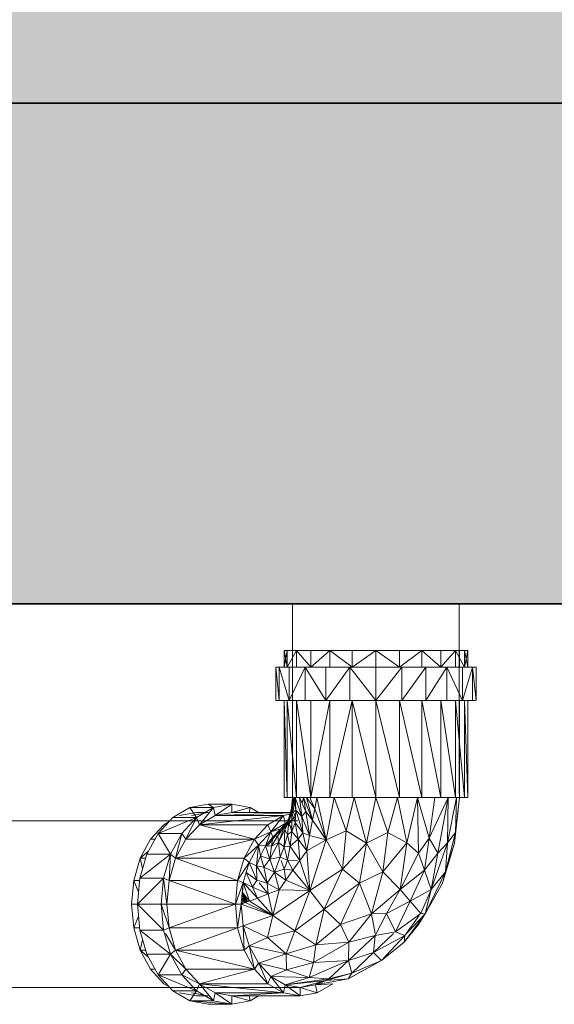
# Model space of a CAD drawing. Header units: millimetres. Extents: x 61846 to 198573, y 13020 to 52988.
# Tile 194 of 240: x 183372 to 183532, y 24020 to 24315. Entities that reach past the tile are written whole.
import ezdxf

# ---------------------------------------------------------------- set-up
doc = ezdxf.new("R2010")
doc.units = ezdxf.units.MM
doc.layers.add('A-FLOR', color=192, linetype='Continuous', lineweight=50)
doc.layers.add('P-PIPE', color=3, linetype='Continuous', lineweight=18)

# ---------------------------------------------------------------- blocks, each defined once
blk = doc.blocks.new('Pipe Types_NLRS_52_PI_UN_PP - regenwater_DNL_7857436 - Pipe Types_NLRS_52_PI_UN_PP - regenwater_DNL_7857436-613965-GZ lierenkamer 3')
at = {"layer": 'P-PIPE', "color": 7, "lineweight": 9}
for p, q in [((-45557.8, 24075), (-45726.06, 24075)), ((-45726.06, 24025), (-45557.8, 24025))]:
    blk.add_line(p, q, dxfattribs=at)
blk = doc.blocks.new('Pipe Types_NLRS_52_PI_UN_PP - regenwater_DNL_7857440 - Pipe Types_NLRS_52_PI_UN_PP - regenwater_DNL_7857440-613977-GZ lierenkamer 3')
at = {"layer": 'P-PIPE', "color": 7, "lineweight": 9}
for p, q in [((-45559.47, 24140), (-45559.47, 24083)), ((-45509.47, 24083), (-45509.47, 24140))]:
    blk.add_line(p, q, dxfattribs=at)
blk = doc.blocks.new('NLRS_50_PIF_UN_PP bocht mof-mof_gen_ISR_NLRS_52_PIF_UN_PP bocht mof-mof - regenwater_DNL_7857442 - NLRS_50_PIF_UN_PP bocht mof-mof_gen_ISR_NLRS_52_PIF_UN_PP bocht mof-mof - regenwater_DNL_7857442-613985-GZ lierenkamer 3')
at = {"layer": 'P-PIPE', "color": 7, "lineweight": 9}
for p, q in [((-45561.03, 24126), (-45561.97, 24126)), ((-45561.97, 24126), (-45561.97, 24121)), ((-45561.97, 24126), (-45561.03, 24126)), ((-45561.03, 24126), (-45561.97, 24121)), ((-45561.97, 24126), (-45561.03, 24121)), ((-45561.03, 24126), (-45558.28, 24126)), ((-45561.03, 24126), (-45561.03, 24121)), ((-45561.03, 24121), (-45558.28, 24126)), ((-45559.47, 24121), (-45559.47, 24126)), ((-45559.47, 24126), (-45558.61, 24126)), ((-45553.91, 24126), (-45558.28, 24126)), ((-45553.91, 24121), (-45558.28, 24126)), ((-45558.28, 24121), (-45558.28, 24126)), ((-45548.22, 24126), (-45553.91, 24126)), ((-45548.22, 24126), (-45553.91, 24121)), ((-45553.91, 24126), (-45553.91, 24121)), ((-45541.58, 24126), (-45548.22, 24126)), ((-45541.58, 24121), (-45548.22, 24126)), ((-45548.22, 24126), (-45548.22, 24121)), ((-45534.47, 24126), (-45541.58, 24126)), ((-45534.47, 24126), (-45541.58, 24121)), ((-45541.58, 24126), (-45541.58, 24121)), ((-45527.35, 24126), (-45534.47, 24126)), ((-45527.35, 24121), (-45534.47, 24126)), ((-45534.47, 24121), (-45534.47, 24126)), ((-45520.71, 24126), (-45527.35, 24126)), ((-45520.71, 24126), (-45527.35, 24121)), ((-45527.35, 24126), (-45527.35, 24121)), ((-45520.71, 24126), (-45515.02, 24126)), ((-45520.71, 24126), (-45520.71, 24121)), ((-45520.71, 24126), (-45515.02, 24121)), ((-45515.02, 24126), (-45510.65, 24126)), ((-45515.02, 24121), (-45515.02, 24126)), ((-45515.02, 24121), (-45510.65, 24126)), ((-45507.9, 24126), (-45510.65, 24126)), ((-45507.9, 24121), (-45510.65, 24126)), ((-45510.65, 24126), (-45510.65, 24121)), ((-45510.32, 24126), (-45509.46, 24126)), ((-45509.46, 24121), (-45509.46, 24126)), ((-45507.9, 24126), (-45506.97, 24126)), ((-45506.97, 24126), (-45507.9, 24126)), ((-45507.9, 24126), (-45506.97, 24121)), ((-45506.97, 24126), (-45507.9, 24121)), ((-45507.9, 24121), (-45507.9, 24126)), ((-45506.97, 24126), (-45506.97, 24121)), ((-45563.44, 24121), (-45564.47, 24121)), ((-45564.47, 24121), (-45563.44, 24121)), ((-45564.47, 24121), (-45564.47, 24111)), ((-45564.47, 24121), (-45563.44, 24111)), ((-45560.45, 24121), (-45563.44, 24121)), ((-45563.44, 24121), (-45560.45, 24111)), ((-45563.44, 24121), (-45563.44, 24111)), ((-45561.03, 24121), (-45561.97, 24121)), ((-45555.68, 24121), (-45560.45, 24121)), ((-45555.68, 24121), (-45560.45, 24111)), ((-45560.45, 24121), (-45560.45, 24111)), ((-45549.47, 24121), (-45555.68, 24121)), ((-45555.68, 24121), (-45549.47, 24111)), ((-45555.68, 24121), (-45555.68, 24111)), ((-45542.23, 24121), (-45549.47, 24121)), ((-45542.23, 24121), (-45549.47, 24111)), ((-45549.47, 24121), (-45549.47, 24111)), ((-45534.47, 24121), (-45542.23, 24121)), ((-45542.23, 24121), (-45534.47, 24111)), ((-45542.23, 24121), (-45542.23, 24111)), ((-45526.7, 24121), (-45534.47, 24121)), ((-45526.7, 24121), (-45534.47, 24111)), ((-45534.47, 24121), (-45534.47, 24111)), ((-45519.47, 24121), (-45526.7, 24121)), ((-45519.47, 24121), (-45526.7, 24111)), ((-45526.7, 24121), (-45526.7, 24111)), ((-45513.25, 24121), (-45519.47, 24121)), ((-45513.25, 24121), (-45519.47, 24111)), ((-45519.47, 24121), (-45519.47, 24111)), ((-45508.49, 24121), (-45513.25, 24121)), ((-45513.25, 24121), (-45508.49, 24111)), ((-45513.25, 24121), (-45513.25, 24111)), ((-45505.49, 24121), (-45508.49, 24121)), ((-45505.49, 24121), (-45508.49, 24111)), ((-45508.49, 24121), (-45508.49, 24111)), ((-45506.97, 24121), (-45507.9, 24121)), ((-45504.46, 24121), (-45505.49, 24121)), ((-45504.46, 24121), (-45505.49, 24121)), ((-45505.49, 24121), (-45504.46, 24111)), ((-45505.49, 24121), (-45505.49, 24111)), ((-45504.46, 24121), (-45504.46, 24111)), ((-45563.44, 24111), (-45564.47, 24111)), ((-45564.47, 24111), (-45563.44, 24111)), ((-45560.45, 24111), (-45563.44, 24111)), ((-45561.03, 24111), (-45561.97, 24111)), ((-45561.97, 24082), (-45561.97, 24111)), ((-45561.03, 24082), (-45561.97, 24111)), ((-45561.03, 24111), (-45561.03, 24082)), ((-45561.03, 24111), (-45558.28, 24082)), ((-45555.68, 24111), (-45560.45, 24111)), ((-45559.47, 24082), (-45559.47, 24111)), ((-45553.91, 24082), (-45558.28, 24111)), ((-45558.28, 24111), (-45558.28, 24082)), ((-45549.47, 24111), (-45555.68, 24111)), ((-45548.22, 24111), (-45553.91, 24082)), ((-45553.91, 24111), (-45553.91, 24082)), ((-45542.23, 24111), (-45549.47, 24111)), ((-45541.58, 24111), (-45548.22, 24082)), ((-45548.22, 24111), (-45548.22, 24082)), ((-45534.47, 24111), (-45542.23, 24111)), ((-45534.47, 24082), (-45541.58, 24111)), ((-45541.58, 24111), (-45541.58, 24082)), ((-45526.7, 24111), (-45534.47, 24111)), ((-45527.35, 24082), (-45534.47, 24111)), ((-45534.47, 24082), (-45534.47, 24111)), ((-45520.71, 24082), (-45527.35, 24111)), ((-45527.35, 24111), (-45527.35, 24082)), ((-45519.47, 24111), (-45526.7, 24111)), ((-45520.71, 24111), (-45520.71, 24082)), ((-45520.71, 24111), (-45515.02, 24082)), ((-45513.25, 24111), (-45519.47, 24111)), ((-45515.02, 24082), (-45515.02, 24111)), ((-45515.02, 24111), (-45510.65, 24082)), ((-45508.49, 24111), (-45513.25, 24111)), ((-45510.65, 24082), (-45510.65, 24111)), ((-45507.9, 24082), (-45510.65, 24111)), ((-45509.46, 24082), (-45509.46, 24111)), ((-45505.49, 24111), (-45508.49, 24111)), ((-45506.97, 24111), (-45507.9, 24111)), ((-45506.97, 24082), (-45507.9, 24111)), ((-45507.9, 24082), (-45507.9, 24111)), ((-45506.97, 24111), (-45506.97, 24082)), ((-45505.49, 24111), (-45504.46, 24111)), ((-45504.46, 24111), (-45505.49, 24111)), ((-45561.03, 24082), (-45561.97, 24082)), ((-45561.97, 24082), (-45561.03, 24082)), ((-45561.03, 24082), (-45558.28, 24082)), ((-45559.47, 24082), (-45559.72, 24078.66)), ((-45558.61, 24082), (-45559.72, 24078.66)), ((-45559.47, 24082), (-45559.66, 24077.37)), ((-45559.04, 24082), (-45559.66, 24077.37)), ((-45559.47, 24082), (-45559.04, 24082)), ((-45559.47, 24082), (-45558.61, 24082)), ((-45558.61, 24082), (-45559.19, 24077.87)), ((-45559.04, 24082), (-45558.61, 24082)), ((-45559.04, 24082), (-45558.43, 24078.19)), ((-45558.61, 24082), (-45556.62, 24076.27)), ((-45558.61, 24082), (-45558.43, 24078.19)), ((-45553.91, 24082), (-45558.28, 24082)), ((-45557.36, 24082), (-45556.12, 24082)), ((-45557.36, 24082), (-45555.4, 24077.75)), ((-45557.36, 24082), (-45556.62, 24076.27)), ((-45556.12, 24082), (-45556.58, 24080.31)), ((-45556.12, 24082), (-45555.4, 24077.75)), ((-45556.12, 24082), (-45553.44, 24075.16)), ((-45555.2, 24082), (-45553.44, 24075.16)), ((-45555.2, 24082), (-45552.79, 24078.58)), ((-45554.27, 24082), (-45552.79, 24078.58)), ((-45548.22, 24082), (-45553.91, 24082)), ((-45552.15, 24082), (-45552.79, 24078.58)), ((-45552.15, 24082), (-45549.3, 24069.24)), ((-45546.96, 24082), (-45549.3, 24069.24)), ((-45541.58, 24082), (-45548.22, 24082)), ((-45546.96, 24082), (-45543.36, 24072)), ((-45540.94, 24082), (-45543.36, 24072)), ((-45534.47, 24082), (-45541.58, 24082)), ((-45540.94, 24082), (-45537.29, 24068.31)), ((-45534.47, 24082), (-45537.29, 24068.31)), ((-45534.47, 24082), (-45530.88, 24071.52)), ((-45527.35, 24082), (-45534.47, 24082)), ((-45528, 24082), (-45530.88, 24071.52)), ((-45528, 24082), (-45525.2, 24068.36)), ((-45520.71, 24082), (-45527.35, 24082)), ((-45521.97, 24082), (-45525.2, 24068.36)), ((-45521.97, 24082), (-45518.5, 24069.82)), ((-45521.97, 24082), (-45521.73, 24065.25)), ((-45520.71, 24082), (-45515.02, 24082)), ((-45516.79, 24082), (-45518.5, 24069.82)), ((-45512.82, 24082), (-45518.5, 24069.82)), ((-45512.82, 24082), (-45515.91, 24065.25)), ((-45515.02, 24082), (-45510.65, 24082)), ((-45512.82, 24082), (-45512.97, 24068.36)), ((-45510.32, 24082), (-45512.97, 24068.36)), ((-45509.46, 24082), (-45510.9, 24068.31)), ((-45510.65, 24082), (-45507.9, 24082)), ((-45510.32, 24082), (-45510.59, 24071.52)), ((-45509.46, 24082), (-45510.59, 24071.52)), ((-45510.32, 24082), (-45509.46, 24082)), ((-45510.32, 24082), (-45509.46, 24082)), ((-45507.9, 24082), (-45506.97, 24082)), ((-45506.97, 24082), (-45507.9, 24082)), ((-45590.16, 24078.98), (-45595.28, 24075.98)), ((-45584.67, 24080), (-45590.16, 24078.98)), ((-45590.16, 24078.98), (-45583.09, 24078.98)), ((-45590.16, 24078.98), (-45588.21, 24075.98)), ((-45583.09, 24078.98), (-45588.21, 24075.98)), ((-45587.32, 24073.82), (-45583.09, 24078.98)), ((-45584.67, 24080), (-45577.6, 24080)), ((-45584.67, 24080), (-45583.09, 24078.98)), ((-45577.6, 24080), (-45583.09, 24078.98)), ((-45582.63, 24076.56), (-45583.09, 24078.98)), ((-45582.63, 24076.56), (-45577.6, 24080)), ((-45572.11, 24078.98), (-45577.6, 24080)), ((-45577.6, 24077.5), (-45577.6, 24080)), ((-45577.6, 24077.5), (-45572.11, 24078.98)), ((-45572.39, 24077.5), (-45572.11, 24078.98)), ((-45569.59, 24077.5), (-45572.11, 24078.98)), ((-45559.72, 24078.66), (-45560.53, 24074.67)), ((-45559.72, 24078.66), (-45560.51, 24075.79)), ((-45559.19, 24077.87), (-45559.72, 24078.66)), ((-45559.72, 24078.66), (-45559.66, 24077.37)), ((-45559.66, 24077.37), (-45558.43, 24078.19)), ((-45558.6, 24074.44), (-45558.43, 24078.19)), ((-45556.34, 24071.4), (-45558.43, 24078.19)), ((-45556.62, 24076.27), (-45558.43, 24078.19)), ((-45553.44, 24075.16), (-45552.79, 24078.58)), ((-45552.79, 24078.58), (-45549.3, 24069.24)), ((-45595.28, 24075.98), (-45599.67, 24071.21)), ((-45599.67, 24071.21), (-45588.21, 24075.98)), ((-45595.28, 24075.98), (-45588.21, 24075.98)), ((-45593.24, 24076.56), (-45588.21, 24077.5)), ((-45588.21, 24075.98), (-45592.6, 24071.21)), ((-45591.35, 24069.44), (-45588.21, 24075.98)), ((-45589.71, 24076.56), (-45584.67, 24077.5)), ((-45584.67, 24077.5), (-45588.21, 24077.5)), ((-45587.32, 24073.82), (-45588.21, 24075.98)), ((-45582.63, 24076.56), (-45587.32, 24073.82)), ((-45562.13, 24076.56), (-45587.32, 24073.82)), ((-45561.96, 24075), (-45586.25, 24075)), ((-45582.63, 24076.56), (-45577.6, 24077.5)), ((-45582.63, 24076.56), (-45559.45, 24077.41)), ((-45582.63, 24076.56), (-45562.13, 24076.56)), ((-45559.4, 24077.5), (-45577.6, 24077.5)), ((-45562.13, 24076.56), (-45566.82, 24073.82)), ((-45562.13, 24076.56), (-45565.93, 24071.65)), ((-45562.93, 24072.59), (-45558.6, 24076.16)), ((-45562.13, 24076.56), (-45559.68, 24077.02)), ((-45562.13, 24076.56), (-45561.67, 24074.15)), ((-45559.19, 24077.87), (-45561.81, 24073.34)), ((-45561.81, 24073.34), (-45558.6, 24076.16)), ((-45561.81, 24073.34), (-45560.51, 24075.79)), ((-45561.76, 24072.33), (-45560.51, 24075.79)), ((-45559.66, 24077.37), (-45560.53, 24074.67)), ((-45560.51, 24075.79), (-45560.53, 24074.67)), ((-45559.19, 24077.87), (-45560.51, 24075.79)), ((-45559.67, 24071.75), (-45559.66, 24077.37)), ((-45559.66, 24077.37), (-45558.6, 24074.44)), ((-45559.19, 24077.87), (-45558.6, 24076.16)), ((-45555.4, 24077.75), (-45556.62, 24076.27)), ((-45556.34, 24071.4), (-45556.62, 24076.27)), ((-45556.62, 24076.27), (-45554.31, 24070.58)), ((-45555.4, 24077.75), (-45553.44, 24075.16)), ((-45555.4, 24077.75), (-45554.31, 24070.58)), ((-45553.44, 24075.16), (-45554.31, 24070.58)), ((-45553.44, 24075.16), (-45549.3, 24069.24)), ((-45597.93, 24073.82), (-45601.96, 24069.44)), ((-45596.5, 24074.65), (-45597.93, 24073.82)), ((-45587.32, 24073.82), (-45591.35, 24069.44)), ((-45587.32, 24073.82), (-45566.82, 24073.82)), ((-45587.32, 24073.82), (-45570.84, 24069.44)), ((-45566.82, 24073.82), (-45570.84, 24069.44)), ((-45567.02, 24067.4), (-45561.67, 24074.15)), ((-45566.82, 24073.82), (-45565.93, 24071.65)), ((-45565.93, 24071.65), (-45561.67, 24074.15)), ((-45565.93, 24071.65), (-45561.67, 24074.15)), ((-45561.67, 24074.15), (-45565.93, 24071.65)), ((-45565.93, 24071.65), (-45561.67, 24074.15)), ((-45565.93, 24071.65), (-45562.93, 24072.59)), ((-45562.93, 24072.59), (-45565.31, 24070.03)), ((-45561.81, 24073.34), (-45563.85, 24070.47)), ((-45562.93, 24072.59), (-45563.85, 24070.47)), ((-45563.6, 24068.44), (-45561.81, 24073.34)), ((-45563.6, 24068.44), (-45561.76, 24072.33)), ((-45559.9, 24074.61), (-45562.93, 24072.59)), ((-45561.67, 24074.15), (-45562.93, 24072.59)), ((-45562.93, 24072.59), (-45561.81, 24073.34)), ((-45561.91, 24067.16), (-45561.76, 24072.33)), ((-45561.81, 24073.34), (-45561.76, 24072.33)), ((-45561.76, 24072.33), (-45560.53, 24074.67)), ((-45560.96, 24070.79), (-45561.76, 24072.33)), ((-45561.67, 24074.15), (-45559.9, 24074.61)), ((-45561.17, 24073.9), (-45559.66, 24073.17)), ((-45560.96, 24070.79), (-45560.53, 24074.67)), ((-45559.67, 24071.75), (-45560.53, 24074.67)), ((-45559.67, 24071.75), (-45558.6, 24074.44)), ((-45557.78, 24069.44), (-45558.6, 24074.44)), ((-45556.34, 24071.4), (-45558.6, 24074.44)), ((-45601.96, 24069.44), (-45605.05, 24063.75)), ((-45599.67, 24071.21), (-45603.04, 24065)), ((-45600.63, 24069.44), (-45601.96, 24069.44)), ((-45599.67, 24071.21), (-45592.6, 24071.21)), ((-45599.67, 24071.21), (-45595.97, 24065)), ((-45592.6, 24071.21), (-45595.97, 24065)), ((-45594.44, 24063.75), (-45592.6, 24071.21)), ((-45570.84, 24069.44), (-45594.44, 24063.75)), ((-45591.35, 24069.44), (-45594.44, 24063.75)), ((-45591.35, 24069.44), (-45592.6, 24071.21)), ((-45570.84, 24069.44), (-45591.35, 24069.44)), ((-45570.84, 24069.44), (-45573.93, 24063.75)), ((-45570.84, 24069.44), (-45565.93, 24071.65)), ((-45570.84, 24069.44), (-45569.6, 24067.68)), ((-45569.6, 24067.68), (-45565.93, 24071.65)), ((-45569.6, 24067.68), (-45565.93, 24071.65)), ((-45565.93, 24071.65), (-45569.59, 24067.68)), ((-45569.59, 24067.68), (-45565.93, 24071.65)), ((-45565.93, 24071.65), (-45567.55, 24067.43)), ((-45567.55, 24067.43), (-45565.31, 24070.03)), ((-45565.93, 24071.65), (-45565.31, 24070.03)), ((-45565.73, 24067.33), (-45563.85, 24070.47)), ((-45565.31, 24070.03), (-45565.73, 24067.33)), ((-45565.31, 24070.03), (-45563.85, 24070.47)), ((-45563.6, 24068.44), (-45563.85, 24070.47)), ((-45560.96, 24070.79), (-45561.91, 24067.16)), ((-45559.67, 24071.75), (-45560.96, 24070.79)), ((-45560.96, 24070.79), (-45560.09, 24067.35)), ((-45559.67, 24071.75), (-45560.09, 24067.35)), ((-45560.09, 24067.35), (-45557.78, 24069.44)), ((-45559.67, 24071.75), (-45557.78, 24069.44)), ((-45557.78, 24069.44), (-45556.34, 24071.4)), ((-45557.78, 24069.44), (-45555.18, 24066)), ((-45557.78, 24069.44), (-45557.25, 24063.07)), ((-45555.18, 24066), (-45556.34, 24071.4)), ((-45556.34, 24071.4), (-45554.31, 24070.58)), ((-45555.18, 24066), (-45554.31, 24070.58)), ((-45555.18, 24066), (-45549.3, 24069.24)), ((-45554.31, 24070.58), (-45549.3, 24069.24)), ((-45549.3, 24069.24), (-45554.21, 24054.07)), ((-45549.3, 24069.24), (-45543.36, 24072)), ((-45549.3, 24069.24), (-45544.5, 24060.53)), ((-45544.5, 24060.53), (-45543.36, 24072)), ((-45543.36, 24072), (-45537.29, 24068.31)), ((-45530.88, 24071.52), (-45537.29, 24068.31)), ((-45532.33, 24059.69), (-45530.88, 24071.52)), ((-45525.2, 24068.36), (-45530.88, 24071.52)), ((-45518.5, 24069.82), (-45521.73, 24065.25)), ((-45518.5, 24069.82), (-45519.86, 24060.19)), ((-45515.91, 24065.25), (-45518.5, 24069.82)), ((-45513.57, 24059.69), (-45510.59, 24071.52)), ((-45512.97, 24068.36), (-45510.59, 24071.52)), ((-45510.9, 24068.31), (-45510.59, 24071.52)), ((-45573.93, 24063.75), (-45569.6, 24067.68)), ((-45572.4, 24062.5), (-45569.6, 24067.68)), ((-45572.4, 24062.5), (-45569.6, 24067.68)), ((-45569.59, 24067.68), (-45572.4, 24062.5)), ((-45572.4, 24062.5), (-45569.59, 24067.68)), ((-45569.6, 24067.68), (-45570.21, 24061.5)), ((-45569.6, 24067.68), (-45567.55, 24067.43)), ((-45569.6, 24067.68), (-45569.06, 24064.5)), ((-45567.55, 24067.43), (-45569.06, 24064.5)), ((-45566.2, 24063.44), (-45567.55, 24067.43)), ((-45567.55, 24067.43), (-45565.73, 24067.33)), ((-45566.2, 24063.44), (-45563.6, 24068.44)), ((-45566.2, 24063.44), (-45565.73, 24067.33)), ((-45563.6, 24068.44), (-45565.73, 24067.33)), ((-45561.91, 24067.16), (-45563.6, 24068.44)), ((-45563.6, 24068.44), (-45563.14, 24064.09)), ((-45561.91, 24067.16), (-45563.14, 24064.09)), ((-45560.09, 24067.35), (-45561.91, 24067.16)), ((-45560.94, 24063.18), (-45561.91, 24067.16)), ((-45560.09, 24067.35), (-45560.94, 24063.18)), ((-45560.09, 24067.35), (-45557.25, 24063.07)), ((-45544.5, 24060.53), (-45537.29, 24068.31)), ((-45537.29, 24068.31), (-45539.36, 24056.26)), ((-45532.33, 24059.69), (-45537.29, 24068.31)), ((-45525.2, 24068.36), (-45532.33, 24059.69)), ((-45525.2, 24068.36), (-45527.16, 24054.43)), ((-45525.2, 24068.36), (-45521.73, 24065.25)), ((-45512.97, 24068.36), (-45517.89, 24054.43)), ((-45512.97, 24068.36), (-45515.91, 24065.25)), ((-45514.54, 24056.26), (-45510.9, 24068.31)), ((-45513.57, 24059.69), (-45512.97, 24068.36)), ((-45513.57, 24059.69), (-45510.9, 24068.31)), ((-45605.05, 24063.75), (-45606.99, 24057.12)), ((-45603.04, 24065), (-45605.16, 24057.76)), ((-45605.16, 24057.76), (-45595.97, 24065)), ((-45602.56, 24065.89), (-45605.05, 24063.75)), ((-45605.05, 24063.75), (-45603.41, 24063.75)), ((-45605.05, 24063.75), (-45604.31, 24060.67)), ((-45603.04, 24065), (-45595.97, 24065)), ((-45595.97, 24065), (-45598.09, 24057.76)), ((-45596.38, 24057.12), (-45595.97, 24065)), ((-45594.44, 24063.75), (-45596.38, 24057.12)), ((-45594.44, 24063.75), (-45595.97, 24065)), ((-45594.44, 24063.75), (-45573.93, 24063.75)), ((-45594.44, 24063.75), (-45575.88, 24057.12)), ((-45573.93, 24063.75), (-45575.88, 24057.12)), ((-45573.93, 24063.75), (-45572.4, 24062.5)), ((-45569.06, 24064.5), (-45570.21, 24061.5)), ((-45566.2, 24063.44), (-45569.06, 24064.5)), ((-45569.06, 24064.5), (-45568.01, 24061.12)), ((-45566.2, 24063.44), (-45568.01, 24061.12)), ((-45566.2, 24063.44), (-45563.14, 24064.09)), ((-45566.2, 24063.44), (-45564.78, 24059.58)), ((-45564.78, 24059.58), (-45563.14, 24064.09)), ((-45560.94, 24063.18), (-45563.14, 24064.09)), ((-45555.18, 24066), (-45557.25, 24063.07)), ((-45555.18, 24066), (-45554.21, 24054.07)), ((-45527.16, 24054.43), (-45521.73, 24065.25)), ((-45519.86, 24060.19), (-45521.73, 24065.25)), ((-45515.91, 24065.25), (-45519.86, 24060.19)), ((-45517.89, 24054.43), (-45515.91, 24065.25)), ((-45575.88, 24057.12), (-45572.4, 24062.5)), ((-45574.17, 24056.47), (-45572.4, 24062.5)), ((-45572.4, 24062.5), (-45574.17, 24056.47)), ((-45574.17, 24056.47), (-45572.4, 24062.5)), ((-45573.29, 24059.48), (-45572.4, 24062.5)), ((-45572.4, 24062.5), (-45570.1, 24057.2)), ((-45572.4, 24062.5), (-45570.21, 24061.5)), ((-45570.1, 24057.2), (-45570.21, 24061.5)), ((-45567.02, 24056.29), (-45570.21, 24061.5)), ((-45568.01, 24061.12), (-45570.21, 24061.5)), ((-45567.02, 24056.29), (-45568.01, 24061.12)), ((-45564.78, 24059.58), (-45568.01, 24061.12)), ((-45564.78, 24059.58), (-45561.95, 24060.46)), ((-45562.81, 24063.09), (-45561.95, 24060.46)), ((-45560.94, 24063.18), (-45561.95, 24060.46)), ((-45561.95, 24060.46), (-45559.32, 24060.14)), ((-45561.95, 24060.46), (-45561.39, 24057.22)), ((-45560.94, 24063.18), (-45559.32, 24060.14)), ((-45560.94, 24063.18), (-45557.93, 24063.09)), ((-45559.32, 24060.14), (-45557.25, 24063.07)), ((-45557.25, 24063.07), (-45554.21, 24054.07)), ((-45554.21, 24054.07), (-45544.5, 24060.53)), ((-45549.96, 24048.54), (-45544.5, 24060.53)), ((-45544.5, 24060.53), (-45539.36, 24056.26)), ((-45605.16, 24057.76), (-45605.89, 24050)), ((-45605.89, 24050), (-45598.09, 24057.76)), ((-45605.16, 24057.76), (-45598.09, 24057.76)), ((-45598.09, 24057.76), (-45598.81, 24050)), ((-45596.38, 24057.12), (-45598.09, 24057.76)), ((-45597.04, 24050), (-45598.09, 24057.76)), ((-45574.17, 24056.47), (-45573.29, 24059.48)), ((-45573.29, 24059.48), (-45570.1, 24057.2)), ((-45573.29, 24059.48), (-45571.45, 24055.05)), ((-45567.02, 24056.29), (-45564.78, 24059.58)), ((-45564.78, 24059.58), (-45563.46, 24054.29)), ((-45564.78, 24059.58), (-45561.39, 24057.22)), ((-45559.32, 24060.14), (-45561.39, 24057.22)), ((-45559.32, 24060.14), (-45554.21, 24054.07)), ((-45532.33, 24059.69), (-45539.36, 24056.26)), ((-45535.75, 24047.06), (-45532.33, 24059.69)), ((-45527.16, 24054.43), (-45532.33, 24059.69)), ((-45519.86, 24060.19), (-45527.16, 24054.43)), ((-45519.86, 24060.19), (-45524.23, 24050.94)), ((-45517.89, 24054.43), (-45519.86, 24060.19)), ((-45513.57, 24059.69), (-45519.7, 24047.06)), ((-45513.57, 24059.69), (-45517.89, 24054.43)), ((-45513.57, 24059.69), (-45514.54, 24056.26)), ((-45606.99, 24057.12), (-45607.65, 24050)), ((-45606.99, 24057.12), (-45605.22, 24057.12)), ((-45606.99, 24057.12), (-45605.55, 24053.56)), ((-45596.38, 24057.12), (-45597.04, 24050)), ((-45596.38, 24057.12), (-45575.88, 24057.12)), ((-45596.38, 24057.12), (-45576.54, 24050)), ((-45575.88, 24057.12), (-45576.54, 24050)), ((-45576.54, 24050), (-45574.17, 24056.47)), ((-45575.88, 24057.12), (-45574.17, 24056.47)), ((-45574.77, 24050), (-45574.17, 24056.47)), ((-45574.17, 24056.47), (-45574.77, 24050)), ((-45574.77, 24050), (-45574.17, 24056.47)), ((-45574.45, 24053.47), (-45574.17, 24056.47)), ((-45574.17, 24056.47), (-45571.45, 24055.05)), ((-45574.17, 24056.47), (-45572.35, 24050.92)), ((-45574.17, 24056.47), (-45569.93, 24051.83)), ((-45570.1, 24057.2), (-45571.45, 24055.05)), ((-45571.45, 24055.05), (-45566.7, 24053.06)), ((-45571.45, 24055.05), (-45569.93, 24051.83)), ((-45570.1, 24057.2), (-45567.02, 24056.29)), ((-45569.45, 24056.41), (-45566.7, 24053.06)), ((-45566.7, 24053.06), (-45567.02, 24056.29)), ((-45567.02, 24056.29), (-45563.46, 24054.29)), ((-45563.46, 24054.29), (-45561.39, 24057.22)), ((-45561.39, 24057.22), (-45554.21, 24054.07)), ((-45549.96, 24048.54), (-45539.36, 24056.26)), ((-45539.36, 24056.26), (-45545.03, 24043.89)), ((-45535.75, 24047.06), (-45539.36, 24056.26)), ((-45535.75, 24047.06), (-45527.16, 24054.43)), ((-45527.16, 24054.43), (-45531.26, 24047.24)), ((-45524.23, 24050.94), (-45527.16, 24054.43)), ((-45517.89, 24054.43), (-45524.23, 24050.94)), ((-45517.89, 24054.43), (-45520.97, 24047.24)), ((-45514.54, 24056.26), (-45519.7, 24047.06)), ((-45517.89, 24054.43), (-45519.7, 24047.06)), ((-45574.77, 24050), (-45574.61, 24051.73)), ((-45574.61, 24051.73), (-45574.45, 24053.47)), ((-45574.36, 24050.15), (-45574.61, 24051.73)), ((-45574.51, 24049.91), (-45574.61, 24051.73)), ((-45574.61, 24051.73), (-45573.56, 24050.46)), ((-45574.45, 24053.47), (-45573.56, 24050.46)), ((-45574.45, 24053.47), (-45572.35, 24050.92)), ((-45572.79, 24050.75), (-45574.45, 24053.46)), ((-45573.13, 24050.62), (-45574.45, 24053.46)), ((-45573.41, 24050.38), (-45574.45, 24053.46)), ((-45573.74, 24050.39), (-45574.45, 24053.46)), ((-45574.04, 24050.28), (-45574.45, 24053.45)), ((-45572.35, 24050.92), (-45569.93, 24051.83)), ((-45566.7, 24053.06), (-45569.93, 24051.83)), ((-45569.93, 24051.83), (-45565.29, 24046.62)), ((-45566.7, 24053.06), (-45563.46, 24054.29)), ((-45566.7, 24053.06), (-45565.29, 24046.62)), ((-45563.46, 24054.29), (-45565.29, 24046.62)), ((-45554.21, 24054.07), (-45565.29, 24046.62)), ((-45563.46, 24054.29), (-45554.21, 24054.07)), ((-45558.78, 24041.97), (-45554.21, 24054.07)), ((-45554.21, 24054.07), (-45549.96, 24048.54)), ((-45607.65, 24050), (-45606.99, 24042.88)), ((-45607.65, 24050), (-45605.89, 24050)), ((-45605.89, 24050), (-45605.16, 24042.23)), ((-45605.89, 24050), (-45598.81, 24050)), ((-45605.89, 24050), (-45598.09, 24042.23)), ((-45597.04, 24050), (-45598.81, 24050)), ((-45596.38, 24042.88), (-45598.81, 24050)), ((-45598.81, 24050), (-45598.09, 24042.23)), ((-45597.04, 24050), (-45576.54, 24050)), ((-45597.04, 24050), (-45596.38, 24042.88)), ((-45576.54, 24050), (-45596.38, 24042.88)), ((-45576.54, 24050), (-45575.88, 24042.88)), ((-45576.54, 24050), (-45574.77, 24050)), ((-45575.88, 24042.88), (-45574.77, 24050)), ((-45574.77, 24050), (-45573.56, 24050.46)), ((-45574.17, 24043.53), (-45574.77, 24050)), ((-45574.77, 24050), (-45565.29, 24046.62)), ((-45574.17, 24043.53), (-45574.77, 24050)), ((-45574.77, 24050), (-45574.17, 24043.53)), ((-45574.17, 24043.53), (-45574.77, 24050)), ((-45573.56, 24050.46), (-45572.35, 24050.92)), ((-45573.56, 24050.46), (-45565.29, 24046.62)), ((-45572.35, 24050.92), (-45565.29, 24046.62)), ((-45558.78, 24041.97), (-45549.96, 24048.54)), ((-45552.43, 24037.78), (-45549.96, 24048.54)), ((-45549.96, 24048.54), (-45545.03, 24043.89)), ((-45524.23, 24050.94), (-45531.26, 24047.24)), ((-45528.59, 24041.7), (-45524.23, 24050.94)), ((-45520.97, 24047.24), (-45524.23, 24050.94)), ((-45605.55, 24046.44), (-45606.99, 24042.88)), ((-45574.17, 24043.53), (-45565.29, 24046.62)), ((-45565.29, 24046.62), (-45566.89, 24040.05)), ((-45558.78, 24041.97), (-45565.29, 24046.62)), ((-45535.75, 24047.06), (-45545.03, 24043.89)), ((-45535.75, 24047.06), (-45542.55, 24038.59)), ((-45535.75, 24047.06), (-45531.26, 24047.24)), ((-45535.75, 24047.06), (-45534.72, 24041.17)), ((-45531.26, 24047.24), (-45534.63, 24040.65)), ((-45528.59, 24041.7), (-45531.26, 24047.24)), ((-45520.97, 24047.24), (-45528.59, 24041.7)), ((-45526, 24038.59), (-45519.7, 24047.06)), ((-45525.74, 24040.65), (-45521.46, 24046.57)), ((-45525.25, 24041.17), (-45519.7, 24047.06)), ((-45519.7, 24047.06), (-45521.7, 24043.89)), ((-45520.41, 24046.1), (-45521.7, 24043.89)), ((-45519.7, 24047.06), (-45520.97, 24047.24)), ((-45605.05, 24036.25), (-45606.99, 24042.88)), ((-45605.22, 24042.88), (-45606.99, 24042.88)), ((-45596.38, 24042.88), (-45598.09, 24042.23)), ((-45596.38, 24042.88), (-45594.44, 24036.25)), ((-45596.38, 24042.88), (-45575.88, 24042.88)), ((-45594.44, 24036.25), (-45575.88, 24042.88)), ((-45575.88, 24042.88), (-45574.17, 24043.53)), ((-45573.93, 24036.25), (-45575.88, 24042.88)), ((-45572.4, 24037.5), (-45574.17, 24043.53)), ((-45574.17, 24043.53), (-45566.89, 24040.05)), ((-45572.4, 24037.5), (-45574.17, 24043.53)), ((-45573.93, 24036.25), (-45574.17, 24043.53)), ((-45574.17, 24043.53), (-45572.4, 24037.5)), ((-45572.4, 24037.5), (-45574.17, 24043.53)), ((-45552.43, 24037.78), (-45545.03, 24043.89)), ((-45542.55, 24038.59), (-45545.03, 24043.89)), ((-45526, 24038.59), (-45521.7, 24043.89)), ((-45522.92, 24042.73), (-45521.7, 24043.89)), ((-45521.46, 24044.54), (-45521.7, 24043.89)), ((-45605.16, 24042.23), (-45603.04, 24035)), ((-45605.16, 24042.23), (-45598.09, 24042.23)), ((-45605.16, 24042.23), (-45595.97, 24035)), ((-45598.09, 24042.23), (-45595.97, 24035)), ((-45594.44, 24036.25), (-45597.44, 24041.17)), ((-45572.4, 24037.5), (-45566.89, 24040.05)), ((-45558.78, 24041.97), (-45566.89, 24040.05)), ((-45561.36, 24035.16), (-45566.89, 24040.05)), ((-45558.78, 24041.97), (-45561.36, 24035.16)), ((-45558.78, 24041.97), (-45552.43, 24037.78)), ((-45542.71, 24033.14), (-45534.63, 24040.65)), ((-45542.55, 24038.59), (-45534.63, 24040.65)), ((-45535.13, 24035.52), (-45529.15, 24041.17)), ((-45525.74, 24040.65), (-45535.13, 24035.52)), ((-45535.13, 24035.52), (-45534.63, 24040.65)), ((-45528.59, 24041.7), (-45534.63, 24040.65)), ((-45532.79, 24033.14), (-45525.74, 24040.65)), ((-45525.74, 24040.65), (-45528.59, 24041.7)), ((-45526, 24038.59), (-45525.74, 24040.65)), ((-45605.05, 24036.25), (-45604.31, 24039.33)), ((-45573.93, 24036.25), (-45572.4, 24037.5)), ((-45569.6, 24032.32), (-45572.4, 24037.5)), ((-45572.4, 24037.5), (-45561.36, 24035.16)), ((-45569.6, 24032.32), (-45572.4, 24037.5)), ((-45570.84, 24030.55), (-45572.4, 24037.5)), ((-45572.4, 24037.5), (-45569.59, 24032.32)), ((-45569.59, 24032.32), (-45572.4, 24037.5)), ((-45561.36, 24035.16), (-45552.43, 24037.78)), ((-45553.16, 24032.57), (-45542.55, 24038.59)), ((-45552.43, 24037.78), (-45553.16, 24032.57)), ((-45552.43, 24037.78), (-45542.55, 24038.59)), ((-45542.71, 24033.14), (-45542.55, 24038.59)), ((-45532.79, 24033.14), (-45526, 24038.59)), ((-45605.05, 24036.25), (-45601.96, 24030.55)), ((-45605.05, 24036.25), (-45603.41, 24036.25)), ((-45605.05, 24036.25), (-45602.56, 24034.11)), ((-45603.04, 24035), (-45599.67, 24028.79)), ((-45603.04, 24035), (-45595.97, 24035)), ((-45599.67, 24028.79), (-45595.97, 24035)), ((-45594.44, 24036.25), (-45595.97, 24035)), ((-45591.35, 24030.55), (-45595.97, 24035)), ((-45595.97, 24035), (-45592.6, 24028.79)), ((-45594.44, 24036.25), (-45573.93, 24036.25)), ((-45594.44, 24036.25), (-45570.84, 24030.55)), ((-45594.44, 24036.25), (-45591.35, 24030.55)), ((-45573.93, 24036.25), (-45570.84, 24030.55)), ((-45569.6, 24032.32), (-45561.36, 24035.16)), ((-45561.36, 24035.16), (-45553.16, 24032.57)), ((-45561.36, 24035.16), (-45561.27, 24030.35)), ((-45535.13, 24035.52), (-45542.71, 24033.14)), ((-45541.67, 24029.34), (-45535.13, 24035.52)), ((-45532.79, 24033.14), (-45535.13, 24035.52)), ((-45570.84, 24030.55), (-45569.6, 24032.32)), ((-45565.93, 24028.35), (-45569.6, 24032.32)), ((-45569.6, 24032.32), (-45561.27, 24030.35)), ((-45565.93, 24028.35), (-45569.45, 24032.17)), ((-45569.45, 24032.17), (-45565.93, 24028.35)), ((-45565.93, 24028.35), (-45569.45, 24032.17)), ((-45566.82, 24026.18), (-45569.45, 24032.01)), ((-45553.16, 24032.57), (-45561.27, 24030.35)), ((-45554.45, 24028), (-45542.71, 24033.14)), ((-45554.45, 24028), (-45553.16, 24032.57)), ((-45553.16, 24032.57), (-45542.71, 24033.14)), ((-45542.71, 24033.14), (-45548.59, 24027.68)), ((-45532.79, 24033.14), (-45542.79, 24027.68)), ((-45541.67, 24029.34), (-45542.71, 24033.14)), ((-45532.79, 24033.14), (-45542.1, 24028)), ((-45532.79, 24033.14), (-45541.67, 24029.34)), ((-45601.96, 24030.55), (-45597.93, 24026.18)), ((-45601.96, 24030.55), (-45600.63, 24030.55)), ((-45599.67, 24028.79), (-45595.28, 24024.02)), ((-45599.67, 24028.79), (-45592.6, 24028.79)), ((-45599.67, 24028.79), (-45588.21, 24024.02)), ((-45591.35, 24030.55), (-45592.6, 24028.79)), ((-45587.32, 24026.18), (-45592.6, 24028.79)), ((-45592.6, 24028.79), (-45588.21, 24024.02)), ((-45570.84, 24030.55), (-45591.35, 24030.55)), ((-45591.35, 24030.55), (-45587.32, 24026.18)), ((-45570.84, 24030.55), (-45587.32, 24026.18)), ((-45570.84, 24030.55), (-45566.82, 24026.18)), ((-45566.82, 24026.18), (-45565.93, 24028.35)), ((-45565.93, 24028.35), (-45561.27, 24030.35)), ((-45561.67, 24025.85), (-45565.93, 24028.35)), ((-45565.93, 24028.35), (-45554.45, 24028)), ((-45561.67, 24025.85), (-45565.93, 24028.35)), ((-45562.13, 24023.44), (-45565.93, 24028.35)), ((-45565.93, 24028.35), (-45561.67, 24025.85)), ((-45561.67, 24025.85), (-45565.93, 24028.35)), ((-45561.67, 24025.85), (-45554.45, 24028)), ((-45554.45, 24028), (-45561.27, 24030.35)), ((-45554.45, 24028), (-45548.59, 24027.68)), ((-45541.67, 24029.34), (-45549.38, 24027.17)), ((-45541.67, 24029.34), (-45548.59, 24027.68)), ((-45542.79, 24027.68), (-45541.67, 24029.34)), ((-45542.1, 24028), (-45542.79, 24027.68)), ((-45538.48, 24030.04), (-45542.1, 24028)), ((-45597.93, 24026.18), (-45596.5, 24025.35)), ((-45587.32, 24026.18), (-45588.21, 24024.02)), ((-45582.63, 24023.44), (-45587.32, 24026.18)), ((-45562.13, 24023.44), (-45587.32, 24026.18)), ((-45566.82, 24026.18), (-45587.32, 24026.18)), ((-45587.32, 24026.18), (-45583.09, 24021.02)), ((-45557.09, 24025), (-45586.25, 24025)), ((-45562.13, 24023.44), (-45566.82, 24026.18)), ((-45562.13, 24023.44), (-45561.67, 24025.85)), ((-45561.67, 24025.85), (-45548.59, 24027.68)), ((-45561.67, 24025.85), (-45549.38, 24027.17)), ((-45557.09, 24025), (-45561.67, 24025.85)), ((-45557.09, 24025), (-45561.67, 24025.85)), ((-45557.09, 24022.5), (-45561.67, 24025.85)), ((-45561.67, 24025.85), (-45557.09, 24025)), ((-45557.09, 24025), (-45561.67, 24025.85)), ((-45557.09, 24025), (-45549.38, 24027.17)), ((-45552.52, 24025.85), (-45557.09, 24025)), ((-45552.52, 24025.85), (-45557.09, 24025)), ((-45557.09, 24025), (-45552.52, 24025.85)), ((-45552.52, 24025.85), (-45557.09, 24025)), ((-45557.09, 24022.5), (-45557.09, 24025)), ((-45552.06, 24023.44), (-45557.09, 24025)), ((-45552.52, 24025.85), (-45542.79, 24027.68)), ((-45552.52, 24025.85), (-45549.38, 24027.17)), ((-45551.09, 24026.69), (-45552.52, 24025.85)), ((-45551.09, 24026.69), (-45552.52, 24025.85)), ((-45552.52, 24025.85), (-45551.09, 24026.69)), ((-45551.09, 24026.69), (-45552.52, 24025.85)), ((-45547.37, 24026.18), (-45552.52, 24025.85)), ((-45552.06, 24023.44), (-45552.52, 24025.85)), ((-45552.06, 24023.44), (-45547.37, 24026.18)), ((-45542.79, 24027.68), (-45549.38, 24027.17)), ((-45549.38, 24027.17), (-45548.59, 24027.68)), ((-45595.28, 24024.02), (-45590.16, 24021.02)), ((-45595.28, 24024.02), (-45588.21, 24024.02)), ((-45593.24, 24023.44), (-45588.21, 24022.5)), ((-45590.16, 24021.02), (-45588.21, 24024.02)), ((-45589.71, 24023.44), (-45584.67, 24022.5)), ((-45588.21, 24024.02), (-45583.09, 24021.02)), ((-45588.21, 24022.5), (-45584.67, 24022.5)), ((-45582.63, 24023.44), (-45583.09, 24021.02)), ((-45582.63, 24023.44), (-45562.13, 24023.44)), ((-45582.63, 24023.44), (-45577.6, 24022.5)), ((-45582.63, 24023.44), (-45577.6, 24020)), ((-45562.13, 24023.44), (-45577.6, 24022.5)), ((-45557.09, 24022.5), (-45577.6, 24022.5)), ((-45577.6, 24022.5), (-45577.6, 24020)), ((-45577.6, 24022.5), (-45572.11, 24021.02)), ((-45572.39, 24022.5), (-45572.11, 24021.02)), ((-45572.11, 24021.02), (-45569.59, 24022.5)), ((-45562.13, 24023.44), (-45557.09, 24022.5)), ((-45557.09, 24022.5), (-45552.06, 24023.44)), ((-45590.16, 24021.02), (-45584.67, 24020)), ((-45590.16, 24021.02), (-45583.09, 24021.02)), ((-45590.16, 24021.02), (-45577.6, 24020)), ((-45584.67, 24020), (-45577.6, 24020)), ((-45583.09, 24021.02), (-45577.6, 24020)), ((-45577.6, 24020), (-45572.11, 24021.02))]:
    blk.add_line(p, q, dxfattribs=at)
blk = doc.blocks.new('NLRS_50_PIF_UN_PP bocht mof-mof_gen_ISR_NLRS_52_PIF_UN_PP bocht mof-mof - regenwater_DNL_7857442 - NLRS_50_PIF_UN_PP bocht mof-mof_gen_ISR_NLRS_52_PIF_UN_PP bocht mof-mof - regenwater_DNL_7857442-613989-GZ lierenkamer 3')
blk.add_blockref('NLRS_50_PIF_UN_PP bocht mof-mof_gen_ISR_NLRS_52_PIF_UN_PP bocht mof-mof - regenwater_DNL_7857442 - NLRS_50_PIF_UN_PP bocht mof-mof_gen_ISR_NLRS_52_PIF_UN_PP bocht mof-mof - regenwater_DNL_7857442-613985-GZ lierenkamer 3', (0, 0))
blk = doc.blocks.new('TadP_A_INS_INSTALLATIES_rvt-5-GZ lierenkamer 3')
at = {"layer": 'P-PIPE', "lineweight": 9}
for name in ['Pipe Types_NLRS_52_PI_UN_PP - regenwater_DNL_7857440 - Pipe Types_NLRS_52_PI_UN_PP - regenwater_DNL_7857440-613977-GZ lierenkamer 3', 'NLRS_50_PIF_UN_PP bocht mof-mof_gen_ISR_NLRS_52_PIF_UN_PP bocht mof-mof - regenwater_DNL_7857442 - NLRS_50_PIF_UN_PP bocht mof-mof_gen_ISR_NLRS_52_PIF_UN_PP bocht mof-mof - regenwater_DNL_7857442-613989-GZ lierenkamer 3', 'Pipe Types_NLRS_52_PI_UN_PP - regenwater_DNL_7857436 - Pipe Types_NLRS_52_PI_UN_PP - regenwater_DNL_7857436-613965-GZ lierenkamer 3']:
    blk.add_blockref(name, (0, 0), dxfattribs=at)
blk = doc.blocks.new('Floor_28_PBT_FL_kanaalplaat_d_260_2643893 - Floor_28_PBT_FL_kanaalplaat_d_260_2643893-313922-GZ lierenkamer 3')
at = {"layer": 'A-FLOR', "lineweight": 35}
h = blk.add_hatch(color=215, dxfattribs=at)
h.paths.add_polyline_path([(-48249.64, 24290), (-45305, 24290), (-45305, 24550), (-48249.64, 24550), (-48249.64, 24348.08)])
h.paths.add_polyline_path([(-44609.61, 24290), (-44417.65, 24290), (-44417.65, 24550), (-44965, 24550), (-44965, 24290), (-44801.58, 24290)])
at = {"layer": 'A-FLOR', "color": 90, "lineweight": 35}
blk.add_line((-48249.64, 24290), (-45305, 24290), dxfattribs=at)
blk = doc.blocks.new('Floor_28_PBT_FL_kanaalplaat_d_260_2643893 - Floor_28_PBT_FL_kanaalplaat_d_260_2643893-313926-GZ lierenkamer 3')
blk.add_blockref('Floor_28_PBT_FL_kanaalplaat_d_260_2643893 - Floor_28_PBT_FL_kanaalplaat_d_260_2643893-313922-GZ lierenkamer 3', (0, 0))
blk = doc.blocks.new('TadP_A_CON_CONSTRUCTIE_rvt-5-GZ lierenkamer 3')
at = {"layer": 'A-FLOR', "color": 10, "lineweight": 18}
blk.add_blockref('Floor_28_PBT_FL_kanaalplaat_d_260_2643893 - Floor_28_PBT_FL_kanaalplaat_d_260_2643893-313926-GZ lierenkamer 3', (0, 0), dxfattribs=at)
blk = doc.blocks.new('_NOAHH_Vloer_Vloer-x 2891927 - _NOAHH_Vloer_Vloer-x 2891927-165538-GZ lierenkamer 3')
at = {"layer": 'A-FLOR', "lineweight": 35}
blk.add_hatch(color=254, dxfattribs=at).paths.add_polyline_path([(-45377.48, 24140), (-44417.65, 24140), (-44417.65, 24290), (-46801.87, 24290), (-46801.87, 24140), (-45473.47, 24140)])
at = {"layer": 'A-FLOR', "color": 90, "lineweight": 35}
for p, q in [((-44417.65, 24290), (-46801.87, 24290)), ((-46801.87, 24140), (-44417.65, 24140))]:
    blk.add_line(p, q, dxfattribs=at)
blk = doc.blocks.new('TadP_A_BWK_BOUWKUNDE_rvt-5-GZ lierenkamer 3')
at = {"layer": 'A-FLOR', "lineweight": 9}
blk.add_blockref('_NOAHH_Vloer_Vloer-x 2891927 - _NOAHH_Vloer_Vloer-x 2891927-165538-GZ lierenkamer 3', (0, 0), dxfattribs=at)

msp = doc.modelspace()

# ---------------------------------------------------------------- block references
at = {"color": 210, "lineweight": 5}
for name in ['TadP_A_BWK_BOUWKUNDE_rvt-5-GZ lierenkamer 3', 'TadP_A_CON_CONSTRUCTIE_rvt-5-GZ lierenkamer 3', 'TadP_A_INS_INSTALLATIES_rvt-5-GZ lierenkamer 3']:
    msp.add_blockref(name, (229012.82, 0), dxfattribs=at)

doc.saveas('drawing.dxf')
